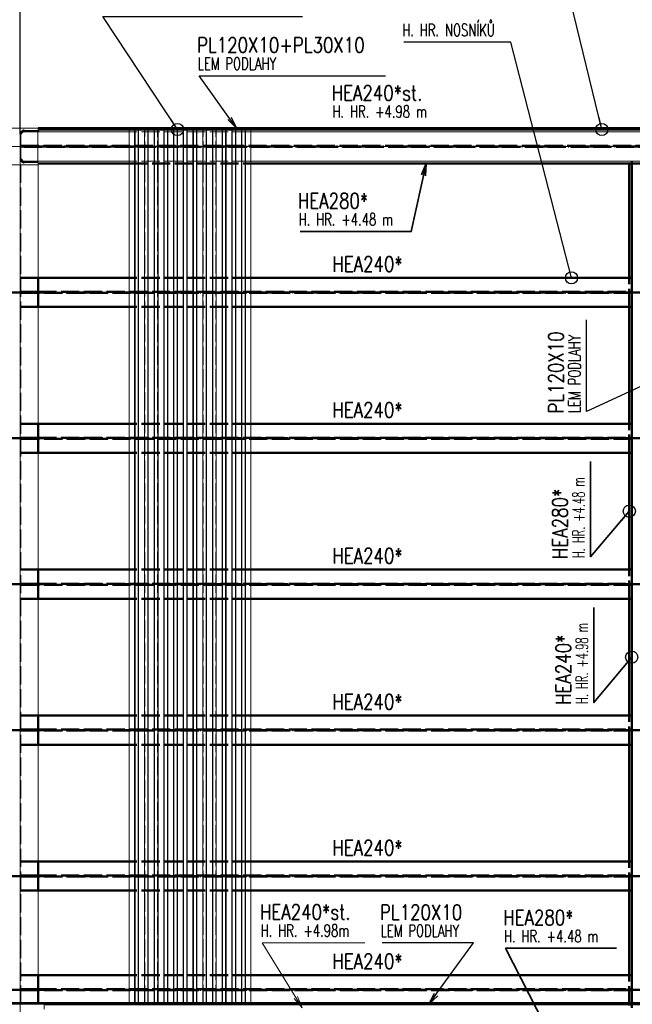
# Paper-space layout 'Layout1' of a CAD drawing. Extents: x -2 to 1677, y -36 to 422.
# Tile 59 of 92: x 838 to 939, y 173 to 334. Entities that reach past the tile are written whole.
import ezdxf

# ---------------------------------------------------------------- set-up
doc = ezdxf.new("R2010")
doc.units = 0
for name, pattern in [('ACAD_ISO02W100', [15, 12, -3]), ('ACAD_ISO04W100', [30.5, 24, -3, 0.5, -3]), ('HP_01_CER_B', [8, 5, -1, 1, -1])]:
    doc.linetypes.add(name, pattern=pattern)
doc.layers.get('0').update_dxf_attribs({"linetype": 'CONTINUOUS'})
doc.layers.get('DEFPOINTS').update_dxf_attribs({"color": 132, "linetype": 'CONTINUOUS'})
for name, color, linetype, lineweight in [('SS_1.ET-HALA_TaO-PRISTAVBA-PODLAH.NOSNIKY', 9, 'CONTINUOUS', 13), ('SS_1.ET-HALA_TaO-PRISTAVBA-SLOUP', 9, 'CONTINUOUS', 13), ('SS_1.ET-HALA_TaO-RASTR', 7, 'HP_01_CER_B', 13), ('SS_1.ET-HALA_TaO-SLOUP', 9, 'CONTINUOUS', 13), ('SS_2.ET-HALA_TaO-PRISTAVBA-PODLAH.NOSNIKY', 172, 'CONTINUOUS', 50), ('SS_2.ET-HALA_TaO-PRISTAVBA-PODLAHA_LEM', 140, 'CONTINUOUS', 50), ('SS_2.ET-HALA_TaO-PRISTAVBA-TRAPEZ.PLECH', 153, 'CONTINUOUS', 18), ('SS_KOTY', 3, 'CONTINUOUS', 25), ('SS_POPIS_PROFILU', 13, 'CONTINUOUS', 25), ('SS_POPIS_PROFILU_S355', 2, 'CONTINUOUS', 35), ('SS_STAV.OK-POPIS_PROFILU', 9, 'CONTINUOUS', 13)]:
    doc.layers.add(name, color=color, linetype=linetype, lineweight=lineweight)
doc.styles.add('ROMANS', font='romans.shx', dxfattribs={"width": 0.8})
doc.styles.add('romans.shx', font='romans.shx', dxfattribs={"height": 5})
doc.dimstyles.new('A-1_(2.5)_50AS', dxfattribs={"dimtxt": 2.5, "dimasz": 2, "dimexe": 1, "dimexo": 2, "dimgap": 0, "dimtad": 0, "dimdec": 1, "dimlfac": 50, "dimrnd": 1, "dimtxsty": 'ROMANS', "dimblk1": 'OBLIQUE', "dimblk2": 'OBLIQUE', "dimsah": 1, "dimcen": 2, "dimclrd": 256, "dimclre": 256, "dimclrt": 256, "dimadec": 1, "dimazin": 2, "dimtfac": 0.714286, "dimtdec": 1, "dimtmove": 0, "dimatfit": 3, "dimldrblk": 'OPEN', "dimfxl": 1, "dimtvp": 1.142857, "dimtfill": 1, "dimtolj": 1, "dimlwd": -1, "dimlwe": -1, "dimarcsym": 0})

# ---------------------------------------------------------------- blocks, each defined once
blk = doc.blocks.new('_Oblique')
at = {"color": 0, "linetype": 'ByBlock', "lineweight": -2}
blk.add_line((-0.5, -0.5), (0.5, 0.5), dxfattribs=at)
blk = doc.blocks.new('*D19')
at = {"layer": 'DEFPOINTS', "color": 0, "transparency": 16777216}
for p in [(838.27, 358.4), (718.27, 313.63, -5000.4), (838.27, 313.63, -5000.4)]:
    blk.add_point(p, dxfattribs=at)
at = {"layer": 'SS_KOTY', "transparency": 16777216}
for p, q in [((718.27, 315.63), (718.27, 359.4)), ((718.27, 358.4), (838.27, 358.4)), ((838.27, 315.63), (838.27, 359.4))]:
    blk.add_line(p, q, dxfattribs=at)
at = {"layer": 'SS_KOTY', "transparency": 16777216, "xscale": 2, "yscale": 2, "zscale": 2, "rotation": 180}
blk.add_blockref('_Oblique', (718.27, 358.4), dxfattribs=at)
at = {"layer": 'SS_KOTY', "transparency": 16777216, "xscale": 2, "yscale": 2, "zscale": 2}
blk.add_blockref('_Oblique', (838.27, 358.4), dxfattribs=at)
at = {"layer": 'SS_KOTY', "transparency": 16777216, "insert": (778.27, 361.26), "char_height": 2.5, "attachment_point": 5, "style": 'ROMANS', "bg_fill": 3, "box_fill_scale": 1.1, "bg_fill_color": 256, "bg_fill_true_color": 13158600, "bg_fill_transparency": 0}
blk.add_mtext('\\A1;6000', dxfattribs=at)
blk = doc.blocks.new('_OPEN')
at = {"color": 0, "linetype": 'ByBlock'}
for p, q in [((-1, 0.167), (0, 0)), ((0, 0), (-1, -0.167)), ((0, 0), (-1, 0))]:
    blk.add_line(p, q, dxfattribs=at)
blk = doc.blocks.new('*D20')
at = {"layer": 'DEFPOINTS', "color": 0, "transparency": 16777216}
for p in [(958.27, 358.4), (838.27, 313.63, -5000.4), (958.27, 313.63, -5000.4)]:
    blk.add_point(p, dxfattribs=at)
at = {"layer": 'SS_KOTY', "transparency": 16777216}
for p, q in [((838.27, 315.63), (838.27, 359.4)), ((838.27, 358.4), (958.27, 358.4)), ((958.27, 315.63), (958.27, 359.4))]:
    blk.add_line(p, q, dxfattribs=at)
at = {"layer": 'SS_KOTY', "transparency": 16777216, "xscale": 2, "yscale": 2, "zscale": 2, "rotation": 180}
blk.add_blockref('_Oblique', (838.27, 358.4), dxfattribs=at)
at = {"layer": 'SS_KOTY', "transparency": 16777216, "xscale": 2, "yscale": 2, "zscale": 2}
blk.add_blockref('_Oblique', (958.27, 358.4), dxfattribs=at)
at = {"layer": 'SS_KOTY', "transparency": 16777216, "insert": (898.27, 361.26), "char_height": 2.5, "attachment_point": 5, "style": 'ROMANS', "bg_fill": 3, "box_fill_scale": 1.1, "bg_fill_color": 256, "bg_fill_true_color": 13158600, "bg_fill_transparency": 0}
blk.add_mtext('\\A1;6000', dxfattribs=at)
blk = doc.blocks.new('*D23')
at = {"layer": 'DEFPOINTS', "color": 0, "transparency": 16777216}
for p in [(838.27, 352.4), (838.27, 313.63, -5000.4), (941.39, 313.63, -5000.4)]:
    blk.add_point(p, dxfattribs=at)
at = {"layer": 'SS_KOTY', "transparency": 16777216}
for p, q in [((838.27, 315.63), (838.27, 353.4)), ((941.39, 315.63), (941.39, 353.4)), ((941.39, 352.4), (838.27, 352.4))]:
    blk.add_line(p, q, dxfattribs=at)
at = {"layer": 'SS_KOTY', "transparency": 16777216, "xscale": 2, "yscale": 2, "zscale": 2, "rotation": 180}
blk.add_blockref('_Oblique', (838.27, 352.4), dxfattribs=at)
at = {"layer": 'SS_KOTY', "transparency": 16777216, "xscale": 2, "yscale": 2, "zscale": 2}
blk.add_blockref('_Oblique', (941.39, 352.4), dxfattribs=at)
at = {"layer": 'SS_KOTY', "transparency": 16777216, "insert": (889.83, 355.26), "char_height": 2.5, "attachment_point": 5, "style": 'ROMANS', "bg_fill": 3, "box_fill_scale": 1.1, "bg_fill_color": 256, "bg_fill_true_color": 13158600, "bg_fill_transparency": 0}
blk.add_mtext('\\A1;5156', dxfattribs=at)
blk = doc.blocks.new('*D80')
at = {"layer": 'DEFPOINTS', "color": 0, "transparency": 16777216}
for p in [(838.27, 364.4), (598.27, 313.63, -5000.4), (838.27, 313.63, -5000.4)]:
    blk.add_point(p, dxfattribs=at)
at = {"layer": 'SS_KOTY', "transparency": 16777216}
for p, q in [((598.27, 315.63), (598.27, 365.4)), ((598.27, 364.4), (838.27, 364.4)), ((838.27, 315.63), (838.27, 365.4))]:
    blk.add_line(p, q, dxfattribs=at)
at = {"layer": 'SS_KOTY', "transparency": 16777216, "xscale": 2, "yscale": 2, "zscale": 2, "rotation": 180}
blk.add_blockref('_Oblique', (598.27, 364.4), dxfattribs=at)
at = {"layer": 'SS_KOTY', "transparency": 16777216, "xscale": 2, "yscale": 2, "zscale": 2}
blk.add_blockref('_Oblique', (838.27, 364.4), dxfattribs=at)
at = {"layer": 'SS_KOTY', "transparency": 16777216, "insert": (718.27, 367.26), "char_height": 2.5, "attachment_point": 5, "style": 'ROMANS', "bg_fill": 3, "box_fill_scale": 1.1, "bg_fill_color": 256, "bg_fill_true_color": 13158600, "bg_fill_transparency": 0}
blk.add_mtext('\\A1;12000', dxfattribs=at)
blk = doc.blocks.new('*D81')
at = {"layer": 'DEFPOINTS', "color": 0, "transparency": 16777216}
for p in [(1078.27, 364.4), (838.27, 313.63, -5000.4), (1078.27, 313.63, -5010.4)]:
    blk.add_point(p, dxfattribs=at)
at = {"layer": 'SS_KOTY', "transparency": 16777216}
for p, q in [((838.27, 315.63), (838.27, 365.4)), ((838.27, 364.4), (1078.27, 364.4)), ((1078.27, 315.63), (1078.27, 365.4))]:
    blk.add_line(p, q, dxfattribs=at)
at = {"layer": 'SS_KOTY', "transparency": 16777216, "xscale": 2, "yscale": 2, "zscale": 2, "rotation": 180}
blk.add_blockref('_Oblique', (838.27, 364.4), dxfattribs=at)
at = {"layer": 'SS_KOTY', "transparency": 16777216, "xscale": 2, "yscale": 2, "zscale": 2}
blk.add_blockref('_Oblique', (1078.27, 364.4), dxfattribs=at)
at = {"layer": 'SS_KOTY', "transparency": 16777216, "insert": (958.27, 367.26), "char_height": 2.5, "attachment_point": 5, "style": 'ROMANS', "bg_fill": 3, "box_fill_scale": 1.1, "bg_fill_color": 256, "bg_fill_true_color": 13158600, "bg_fill_transparency": 0}
blk.add_mtext('\\A1;12000', dxfattribs=at)

psp = doc.layouts.get("Layout1")

# ---------------------------------------------------------------- linework, layer by layer
at = {"layer": 'SS_1.ET-HALA_TaO-PRISTAVBA-PODLAH.NOSNIKY', "color": 9, "linetype": 'ACAD_ISO02W100', "ltscale": 0.25}
for p, q in [((838.3809, 311.2264), (838.3809, 311.5463)), ((838.5134, 311.2264), (838.3809, 311.2264)), ((841.1808, 311.2264), (838.7808, 311.2264)), ((876.2708, 311.2264), (856.2708, 311.2264)), ((838.4058, 310.6264), (838.4058, 172.5264)), ((841.2708, 172.7264), (841.2708, 172.5264))]:
    psp.add_line(p, q, dxfattribs=at)
at = {"layer": 'SS_1.ET-HALA_TaO-PRISTAVBA-PODLAH.NOSNIKY', "color": 5, "linetype": 'Continuous', "ltscale": 0.25}
for p, q in [((838.7808, 311.2264), (838.5134, 311.2264)), ((856.2708, 311.2264), (841.1808, 311.2264)), ((943.3908, 311.2264), (876.2708, 311.2264)), ((841.2708, 310.6264), (841.2708, 292.0264)), ((841.2708, 287.2264), (841.2708, 268.0264)), ((841.2708, 263.2264), (841.2708, 244.0264)), ((841.2708, 239.2264), (841.2708, 220.0264)), ((841.2708, 215.2264), (841.2708, 196.0264)), ((841.2708, 191.2264), (841.2708, 177.3264))]:
    psp.add_line(p, q, dxfattribs=at)
at = {"layer": 'SS_1.ET-HALA_TaO-PRISTAVBA-SLOUP', "color": 5, "linetype": 'Continuous', "ltscale": 0.25}
for p, q in [((838.3808, 311.6264), (838.9808, 311.0264)), ((838.7808, 311.2264), (838.9808, 311.0264)), ((841.2708, 311.0064), (838.9208, 311.0064)), ((838.9808, 311.0264), (841.1808, 311.0264)), ((841.2708, 311.0064), (841.2708, 310.6264)), ((835.2708, 310.6264), (841.2708, 310.6264))]:
    psp.add_line(p, q, dxfattribs=at)
at = {"layer": 'SS_1.ET-HALA_TaO-PRISTAVBA-SLOUP', "color": 9, "linetype": 'ACAD_ISO02W100', "ltscale": 0.25}
psp.add_line((838.3809, 311.6264), (838.7808, 311.2264), dxfattribs=at)
at = {"layer": 'SS_1.ET-HALA_TaO-PRISTAVBA-SLOUP', "color": 5, "linetype": 'Continuous', "ltscale": 0.25, "extrusion": (-3.3685e-14, -1.39528e-14, -1)}
psp.add_arc((-838.9208, 311.5464), 0.54, 270, 0, dxfattribs=at)
at = {"layer": 'SS_1.ET-HALA_TaO-SLOUP', "color": 5, "linetype": 'Continuous', "ltscale": 0.25}
for p, q in [((842.2708, 172.5264), (834.2708, 172.5264)), ((842.2708, 171.7264), (842.2708, 172.5264))]:
    psp.add_line(p, q, dxfattribs=at)
at = {"layer": 'SS_2.ET-HALA_TaO-PRISTAVBA-PODLAH.NOSNIKY', "color": 1, "linetype": 'Continuous', "ltscale": 0.25}
for p, q in [((938.9908, 311.2264), (938.9908, 292.0264)), ((841.2708, 310.8264), (856.2708, 310.8264)), ((876.2708, 310.8264), (938.9908, 310.8264)), ((938.5908, 292.0264), (938.5908, 310.8264)), ((856.2708, 292.0264), (841.2708, 292.0264)), ((841.2708, 292.0264), (841.2708, 287.2264)), ((938.9908, 292.0264), (876.2708, 292.0264)), ((938.9908, 292.0264), (938.9908, 287.2264)), ((856.2708, 287.2264), (841.2708, 287.2264)), ((938.9908, 287.2264), (876.2708, 287.2264)), ((938.5908, 268.0264), (938.5908, 287.2264)), ((938.9908, 287.2264), (938.9908, 268.0264)), ((856.2708, 268.0264), (841.2708, 268.0264)), ((841.2708, 268.0264), (841.2708, 263.2264)), ((938.9908, 268.0264), (876.2708, 268.0264)), ((938.9908, 268.0264), (938.9908, 263.2264)), ((856.2708, 263.2264), (841.2708, 263.2264)), ((938.9908, 263.2264), (876.2708, 263.2264)), ((938.5908, 244.0264), (938.5908, 263.2264)), ((938.9908, 263.2264), (938.9908, 244.0264)), ((856.2708, 244.0264), (841.2708, 244.0264)), ((841.2708, 244.0264), (841.2708, 239.2264)), ((938.9908, 244.0264), (876.2708, 244.0264)), ((938.9908, 244.0264), (938.9908, 239.2264)), ((856.2708, 239.2264), (841.2708, 239.2264)), ((938.9908, 239.2264), (876.2708, 239.2264)), ((938.5908, 220.0264), (938.5908, 239.2264)), ((938.9908, 239.2264), (938.9908, 220.0264)), ((856.2708, 220.0264), (841.2708, 220.0264)), ((841.2708, 220.0264), (841.2708, 215.2264)), ((938.9908, 220.0264), (876.2708, 220.0264)), ((938.9908, 220.0264), (938.9908, 215.2264)), ((856.2708, 215.2264), (841.2708, 215.2264)), ((938.9908, 215.2264), (876.2708, 215.2264)), ((938.5908, 196.0264), (938.5908, 215.2264)), ((938.9908, 215.2264), (938.9908, 196.0264)), ((856.2708, 196.0264), (841.2708, 196.0264)), ((841.2708, 196.0264), (841.2708, 191.2264)), ((938.9908, 196.0264), (876.2708, 196.0264)), ((938.9908, 196.0264), (938.9908, 191.2264)), ((856.2708, 191.2264), (841.2708, 191.2264)), ((938.9908, 191.2264), (876.2708, 191.2264)), ((938.5908, 177.3264), (938.5908, 191.2264)), ((938.9908, 191.2264), (938.9908, 177.3264)), ((856.2708, 177.3264), (841.2708, 177.3264)), ((841.2708, 177.3264), (841.2708, 172.7264)), ((938.9908, 177.3264), (876.2708, 177.3264)), ((938.9908, 177.3264), (938.9908, 172.7264)), ((938.5908, 172.3264), (938.5908, 172.5264)), ((938.9908, 172.5264), (938.9908, 171.9264))]:
    psp.add_line(p, q, dxfattribs=at)
at = {"layer": 'SS_2.ET-HALA_TaO-PRISTAVBA-PODLAH.NOSNIKY', "color": 3, "linetype": 'ACAD_ISO02W100', "ltscale": 0.25}
for p, q in [((856.2708, 310.8264), (876.2708, 310.8264)), ((938.9908, 310.8264), (943.7908, 310.8264)), ((841.2708, 292.0264), (838.4058, 292.0264)), ((876.2708, 292.0264), (856.2708, 292.0264)), ((938.5908, 287.2264), (938.5908, 292.0264)), ((838.4058, 289.7014), (841.0708, 289.7014)), ((841.0708, 289.5514), (838.4058, 289.5514)), ((841.0708, 289.7014), (841.2123, 289.7014)), ((841.0708, 289.7014), (841.0708, 289.5514)), ((841.2123, 289.5514), (841.0708, 289.5514)), ((841.2123, 289.7014), (841.2708, 289.7014)), ((841.2708, 289.5514), (841.2123, 289.5514)), ((841.2708, 289.7014), (938.9908, 289.7014)), ((938.9908, 289.5514), (841.2708, 289.5514)), ((938.9908, 289.7014), (939.0201, 289.7014)), ((939.0201, 289.5514), (938.9908, 289.5514)), ((939.0201, 289.7014), (939.0908, 289.7014)), ((939.0908, 289.5514), (939.0201, 289.5514)), ((841.2708, 287.2264), (838.4058, 287.2264)), ((876.2708, 287.2264), (856.2708, 287.2264)), ((841.2708, 268.0264), (838.4058, 268.0264)), ((876.2708, 268.0264), (856.2708, 268.0264)), ((938.5908, 263.2264), (938.5908, 268.0264)), ((838.4058, 265.7014), (841.0708, 265.7014)), ((841.0708, 265.7014), (841.2123, 265.7014)), ((841.0708, 265.7014), (841.0708, 265.5514)), ((841.2123, 265.7014), (841.2708, 265.7014)), ((841.2708, 265.7014), (938.9908, 265.7014)), ((938.9908, 265.7014), (939.0201, 265.7014)), ((939.0201, 265.7014), (939.0908, 265.7014)), ((841.0708, 265.5514), (838.4058, 265.5514)), ((841.2123, 265.5514), (841.0708, 265.5514)), ((841.2708, 265.5514), (841.2123, 265.5514)), ((938.9908, 265.5514), (841.2708, 265.5514)), ((939.0201, 265.5514), (938.9908, 265.5514)), ((939.0908, 265.5514), (939.0201, 265.5514)), ((841.2708, 263.2264), (838.4058, 263.2264)), ((876.2708, 263.2264), (856.2708, 263.2264)), ((841.2708, 244.0264), (838.4058, 244.0264)), ((876.2708, 244.0264), (856.2708, 244.0264)), ((938.5908, 239.2264), (938.5908, 244.0264)), ((838.4058, 241.7014), (841.0708, 241.7014)), ((841.0708, 241.5514), (838.4058, 241.5514)), ((841.0708, 241.7014), (841.2123, 241.7014)), ((841.0708, 241.7014), (841.0708, 241.5514)), ((841.2123, 241.5514), (841.0708, 241.5514)), ((841.2123, 241.7014), (841.2708, 241.7014)), ((841.2708, 241.5514), (841.2123, 241.5514)), ((841.2708, 241.7014), (938.9908, 241.7014)), ((938.9908, 241.5514), (841.2708, 241.5514)), ((938.9908, 241.7014), (939.0201, 241.7014)), ((939.0201, 241.5514), (938.9908, 241.5514)), ((939.0201, 241.7014), (939.0908, 241.7014)), ((939.0908, 241.5514), (939.0201, 241.5514)), ((841.2708, 239.2264), (838.4058, 239.2264)), ((876.2708, 239.2264), (856.2708, 239.2264)), ((841.2708, 220.0264), (838.4058, 220.0264)), ((876.2708, 220.0264), (856.2708, 220.0264)), ((938.5908, 215.2264), (938.5908, 220.0264)), ((838.4058, 217.7014), (841.0708, 217.7014)), ((841.0708, 217.5514), (838.4058, 217.5514)), ((841.0708, 217.7014), (841.2123, 217.7014)), ((841.0708, 217.7014), (841.0708, 217.5514)), ((841.2123, 217.5514), (841.0708, 217.5514)), ((841.2123, 217.7014), (841.2708, 217.7014)), ((841.2708, 217.5514), (841.2123, 217.5514)), ((841.2708, 217.7014), (938.9908, 217.7014)), ((938.9908, 217.5514), (841.2708, 217.5514)), ((938.9908, 217.7014), (939.0201, 217.7014)), ((939.0201, 217.5514), (938.9908, 217.5514)), ((939.0201, 217.7014), (939.0908, 217.7014)), ((939.0908, 217.5514), (939.0201, 217.5514)), ((841.2708, 215.2264), (838.4058, 215.2264)), ((876.2708, 215.2264), (856.2708, 215.2264)), ((841.2708, 196.0264), (838.4058, 196.0264)), ((876.2708, 196.0264), (856.2708, 196.0264)), ((938.5908, 191.2264), (938.5908, 196.0264)), ((838.4058, 193.7014), (841.0708, 193.7014)), ((841.0708, 193.5514), (838.4058, 193.5514)), ((841.0708, 193.7014), (841.2123, 193.7014)), ((841.0708, 193.7014), (841.0708, 193.5514)), ((841.2123, 193.5514), (841.0708, 193.5514)), ((841.2123, 193.7014), (841.2708, 193.7014)), ((841.2708, 193.5514), (841.2123, 193.5514)), ((841.2708, 193.7014), (938.9908, 193.7014)), ((938.9908, 193.5514), (841.2708, 193.5514)), ((938.9908, 193.7014), (939.0201, 193.7014)), ((939.0201, 193.5514), (938.9908, 193.5514)), ((939.0201, 193.7014), (939.0908, 193.7014)), ((939.0908, 193.5514), (939.0201, 193.5514)), ((841.2708, 191.2264), (838.4058, 191.2264)), ((876.2708, 191.2264), (856.2708, 191.2264)), ((841.2708, 177.3264), (838.4058, 177.3264)), ((876.2708, 177.3264), (856.2708, 177.3264)), ((938.5908, 172.5264), (938.5908, 177.3264)), ((838.4058, 175.0014), (841.0708, 175.0014)), ((841.0708, 175.0014), (841.2123, 175.0014)), ((841.0708, 175.0014), (841.0708, 174.8514)), ((841.2123, 175.0014), (841.2708, 175.0014)), ((841.2708, 175.0014), (938.9908, 175.0014)), ((938.9908, 175.0014), (939.0201, 175.0014)), ((939.0201, 175.0014), (939.0908, 175.0014)), ((841.0708, 174.8514), (838.4058, 174.8514)), ((841.2123, 174.8514), (841.0708, 174.8514)), ((841.2708, 174.8514), (841.2123, 174.8514)), ((938.9908, 174.8514), (841.2708, 174.8514)), ((939.0201, 174.8514), (938.9908, 174.8514)), ((939.0908, 174.8514), (939.0201, 174.8514)), ((938.9908, 172.7264), (938.9908, 172.5264))]:
    psp.add_line(p, q, dxfattribs=at)
at = {"layer": 'SS_2.ET-HALA_TaO-PRISTAVBA-PODLAH.NOSNIKY', "color": 7, "linetype": 'ACAD_ISO04W100', "ltscale": 0.25}
for p, q in [((718.2708, 289.6264), (838.2708, 289.6264)), ((838.2708, 289.6264), (941.3908, 289.6264)), ((718.2708, 265.6264), (838.2708, 265.6264)), ((838.2708, 265.6264), (941.3908, 265.6264)), ((718.2708, 241.6264), (838.2708, 241.6264)), ((838.2708, 241.6264), (941.3908, 241.6264)), ((718.2708, 217.6264), (838.2708, 217.6264)), ((838.2708, 217.6264), (941.3908, 217.6264)), ((718.2708, 193.6264), (838.2708, 193.6264)), ((838.2708, 193.6264), (941.3908, 193.6264)), ((718.2708, 174.9264), (838.2708, 174.9264)), ((838.2708, 174.9264), (941.3908, 174.9264))]:
    psp.add_line(p, q, dxfattribs=at)
at = {"layer": 'SS_2.ET-HALA_TaO-PRISTAVBA-PODLAH.NOSNIKY', "color": 3, "linetype": 'ACAD_ISO02W100', "ltscale": 0.25}
for start, end in [(180.009602, 219.939382), (236.312247, 258.687709)]:
    psp.add_arc((838.9808, 311.6064), 0.6, start, end, dxfattribs=at)
at = {"layer": 'SS_2.ET-HALA_TaO-PRISTAVBA-PODLAH.NOSNIKY', "color": 1, "linetype": 'Continuous', "ltscale": 0.25}
for start, end in [(219.939382, 236.312247), (258.687709, 270)]:
    psp.add_arc((838.9808, 311.6064), 0.6, start, end, dxfattribs=at)
at = {"layer": 'SS_2.ET-HALA_TaO-PRISTAVBA-PODLAHA_LEM', "color": 1, "linetype": 'Continuous', "ltscale": 0.25}
for p, q in [((838.2708, 172.7264), (718.2708, 172.7264)), ((943.3908, 172.7264), (838.2708, 172.7264)), ((838.2708, 172.7264), (838.2708, 172.5264)), ((943.3908, 172.5264), (842.2708, 172.5264))]:
    psp.add_line(p, q, dxfattribs=at)
at = {"layer": 'SS_POPIS_PROFILU', "color": 0, "linetype": 'ByBlock', "lineweight": -2}
psp.add_line((929.0878, 292.0264), (928.5876, 293.9628), dxfattribs=at)
at = {"layer": 'SS_POPIS_PROFILU', "color": 0, "linetype": 'ByBlock'}
for p, q in [((905.6082, 172.5264), (906.5166, 174.3391)), ((905.6082, 172.5264), (906.786, 174.1428)), ((907.0554, 173.9465), (905.6082, 172.5264))]:
    psp.add_line(p, q, dxfattribs=at)
at = {"layer": 'SS_POPIS_PROFILU', "color": 13}
for points in [[(943.5908, 275.5781), (931.5648, 270.0515), (931.5648, 285.0991)], [(905.6082, 172.5264), (912.9598, 182.6153), (897.9122, 182.6153)]]:
    psp.add_lwpolyline(points, dxfattribs=at)
at = {"layer": 'SS_POPIS_PROFILU', "color": 0, "linetype": 'ByBlock', "lineweight": -2}
psp.add_circle((929.0878, 292.0264), 1, dxfattribs=at)
at = {"layer": 'SS_POPIS_PROFILU_S355', "color": 0, "linetype": 'ByBlock'}
for p, q in [((904.3968, 308.9457), (905.1546, 310.8264)), ((905.1546, 310.8264), (904.7222, 308.8737)), ((905.1546, 310.8264), (905.0477, 308.8016))]:
    psp.add_line(p, q, dxfattribs=at)
at = {"layer": 'SS_POPIS_PROFILU_S355', "color": 0, "linetype": 'ByBlock', "lineweight": -2}
for p, q in [((938.5908, 253.6264), (937.2966, 252.1016)), ((938.9908, 229.6264), (937.7128, 228.088))]:
    psp.add_line(p, q, dxfattribs=at)
at = {"layer": 'SS_POPIS_PROFILU_S355', "color": 2}
for points in [[(905.1546, 310.8264), (902.6775, 299.6382), (884.4108, 299.6382)], [(938.5908, 253.6264), (932.2304, 246.1325), (932.2304, 261.7896)], [(938.9908, 229.6264), (932.7797, 222.1497), (932.7797, 237.8068)], [(925.8656, 166.7264), (918.2158, 181.7352), (936.4825, 181.7352)]]:
    psp.add_lwpolyline(points, dxfattribs=at)
at = {"layer": 'SS_POPIS_PROFILU_S355', "color": 0, "linetype": 'ByBlock', "lineweight": -2}
for centre in [(938.5908, 253.6264), (938.9908, 229.6264)]:
    psp.add_circle(centre, 1, dxfattribs=at)
at = {"layer": 'SS_STAV.OK-POPIS_PROFILU', "color": 0, "linetype": 'ByBlock'}
for p, q in [((884.7343, 171.9264), (883.4054, 173.4578)), ((884.7343, 171.9264), (883.6896, 173.6319)), ((883.9739, 173.806), (884.7343, 171.9264))]:
    psp.add_line(p, q, dxfattribs=at)
at = {"layer": 'SS_STAV.OK-POPIS_PROFILU', "color": 9}
psp.add_lwpolyline([(884.7343, 171.9264), (878.1649, 182.6517), (895.0316, 182.6517)], dxfattribs=at)

# ---------------------------------------------------------------- texts
at = {"layer": 'SS_POPIS_PROFILU', "color": 13, "style": 'romans.shx'}
for s, height, width, p in [('PL120X10', 2.5, 0.8, (927.7648, 269.6744)), ('LEM PODLAHY', 2, 0.7, (930.5648, 269.7875))]:
    psp.add_text(s, height=height, rotation=90, dxfattribs=dict(at, width=width)).set_placement(p)
for s, height, width, p in [('PL120X10', 2.5, 0.8, (897.5351, 186.4153)), ('LEM PODLAHY', 2, 0.7, (897.6482, 183.6153))]:
    psp.add_text(s, height=height, dxfattribs=dict(at, width=width)).set_placement(p)
at = {"layer": 'SS_POPIS_PROFILU_S355', "color": 2, "style": 'romans.shx', "width": 0.8}
for s, p in [('HEA280*', (884.0337, 303.4382)), ('HEA240*', (889.7111, 293.0264)), ('HEA240*', (889.7111, 269.0264)), ('HEA240*', (889.7111, 245.0474)), ('HEA240*', (889.7111, 221.0264)), ('HEA240*', (889.7111, 197.0264)), ('HEA280*', (917.8387, 185.5352)), ('HEA240*', (889.7111, 178.3474))]:
    psp.add_text(s, height=2.5, dxfattribs=at).set_placement(p)
at = {"layer": 'SS_POPIS_PROFILU_S355', "color": 7, "style": 'romans.shx', "width": 0.7}
for p in [(884.1468, 300.6382), (917.9518, 182.7352)]:
    psp.add_text('H. HR. +4.48 m', height=2, dxfattribs=at).set_placement(p)
at = {"layer": 'SS_POPIS_PROFILU_S355', "color": 2, "style": 'romans.shx', "width": 0.8}
for s, p in [('HEA280*', (928.4304, 245.7553)), ('HEA240*', (928.9797, 221.7725))]:
    psp.add_text(s, height=2.5, rotation=90, dxfattribs=at).set_placement(p)
at = {"layer": 'SS_POPIS_PROFILU_S355', "color": 7, "style": 'romans.shx', "width": 0.6}
for s, p in [('H. HR. +4.48 m', (931.2304, 245.9062)), ('H. HR. +4.98 m', (931.7797, 221.9234))]:
    psp.add_text(s, height=2, rotation=90, dxfattribs=at).set_placement(p)
at = {"layer": 'SS_STAV.OK-POPIS_PROFILU', "color": 9, "style": 'romans.shx'}
for s, height, width, p in [('HEA240*st.', 2.5, 0.8, (877.7878, 186.4517)), ('H. HR. +4.98m', 2, 0.7, (877.9009, 183.6517))]:
    psp.add_text(s, height=height, dxfattribs=dict(at, width=width)).set_placement(p)

# ---------------------------------------------------------------- dimensions: what is measured, and where the dimension line sits
at = {"layer": 'SS_KOTY'}
dim = psp.add_linear_dim(base=(838.2708, 358.3997), p1=(718.2708, 313.6264, -5000.4), p2=(838.2708, 313.6264, -5000.4), dimstyle='A-1_(2.5)_50AS', override={"dimtmove": 1}, dxfattribs=at)
dim.commit()
dim.dimension.update_dxf_attribs({"geometry": '*D19', "text_midpoint": (778.2708, 361.2569)})

# ---------------------------------------------------------------- next in the draw order: dimensions: what is measured, and where the dimension line sits
dim = psp.add_linear_dim(base=(958.2708, 358.3997), p1=(838.2708, 313.6264, -5000.4), p2=(958.2708, 313.6264, -5000.4), dimstyle='A-1_(2.5)_50AS', override={"dimtmove": 1}, dxfattribs=at)
dim.commit()
dim.dimension.update_dxf_attribs({"geometry": '*D20', "text_midpoint": (898.2708, 361.2569)})

# ---------------------------------------------------------------- next in the draw order: dimensions: what is measured, and where the dimension line sits
dim = psp.add_linear_dim(base=(838.2708, 352.3997), p1=(941.3908, 313.6264, -5000.4), p2=(838.2708, 313.6264, -5000.4), dimstyle='A-1_(2.5)_50AS', override={"dimtmove": 1}, dxfattribs=at)
dim.commit()
dim.dimension.update_dxf_attribs({"geometry": '*D23', "text_midpoint": (889.8308, 355.2569)})

# ---------------------------------------------------------------- next in the draw order: dimensions: what is measured, and where the dimension line sits
dim = psp.add_linear_dim(base=(838.2708, 364.3997), p1=(598.2708, 313.6264, -5000.4), p2=(838.2708, 313.6264, -5000.4), dimstyle='A-1_(2.5)_50AS', override={"dimtmove": 1}, dxfattribs=at)
dim.commit()
dim.dimension.update_dxf_attribs({"geometry": '*D80', "text_midpoint": (718.2708, 367.2569)})

# ---------------------------------------------------------------- next in the draw order: dimensions: what is measured, and where the dimension line sits
dim = psp.add_linear_dim(base=(1078.2708, 364.3997), p1=(838.2708, 313.6264, -5000.4), p2=(1078.2708, 313.6264, -5010.4), dimstyle='A-1_(2.5)_50AS', override={"dimtmove": 1}, dxfattribs=at)
dim.commit()
dim.dimension.update_dxf_attribs({"geometry": '*D81', "text_midpoint": (958.2708, 367.2569)})

# ---------------------------------------------------------------- next in the draw order: linework, layer by layer
at = {"layer": 'SS_1.ET-HALA_TaO-PRISTAVBA-PODLAH.NOSNIKY', "color": 9, "linetype": 'ACAD_ISO02W100', "ltscale": 0.25}
for p, q in [((838.5134, 316.0264), (838.3809, 316.0264)), ((838.3809, 315.7064), (838.3809, 316.0264)), ((841.1808, 316.0264), (838.7808, 316.0264)), ((876.2708, 316.0264), (856.2708, 316.0264)), ((958.1608, 313.7014), (838.3809, 313.7014)), ((958.1608, 313.5514), (838.3809, 313.5514))]:
    psp.add_line(p, q, dxfattribs=at)
at = {"layer": 'SS_1.ET-HALA_TaO-PRISTAVBA-PODLAH.NOSNIKY', "color": 5, "linetype": 'Continuous', "ltscale": 0.25}
for p, q in [((838.7808, 316.0264), (838.5134, 316.0264)), ((856.2708, 316.0264), (841.1808, 316.0264)), ((941.3908, 316.0264), (876.2708, 316.0264))]:
    psp.add_line(p, q, dxfattribs=at)
at = {"layer": 'SS_1.ET-HALA_TaO-PRISTAVBA-PODLAH.NOSNIKY', "color": 9, "linetype": 'ACAD_ISO04W100', "ltscale": 0.25}
for p, q in [((718.2708, 313.6264), (838.2708, 313.6264)), ((838.2708, 161.5264), (838.2708, 313.6264)), ((838.2708, 313.6264), (958.2708, 313.6264))]:
    psp.add_line(p, q, dxfattribs=at)
at = {"layer": 'SS_1.ET-HALA_TaO-PRISTAVBA-SLOUP', "color": 5, "linetype": 'Continuous', "ltscale": 0.25}
for p, q in [((841.2708, 316.6264), (835.2708, 316.6264)), ((838.9808, 316.2264), (838.3808, 315.6264)), ((838.9208, 316.2464), (841.2708, 316.2464)), ((841.1808, 316.2264), (838.9808, 316.2264)), ((841.1808, 311.0264), (841.1808, 316.2264)), ((841.2708, 316.6264), (841.2708, 316.2464)), ((838.3808, 311.5464), (838.3808, 315.7064))]:
    psp.add_line(p, q, dxfattribs=at)
at = {"layer": 'SS_1.ET-HALA_TaO-PRISTAVBA-SLOUP', "color": 9, "linetype": 'ACAD_ISO02W100', "ltscale": 0.25}
for p, q in [((838.7808, 316.0264), (838.3809, 315.6264)), ((838.9808, 316.2264), (838.7808, 316.0264))]:
    psp.add_line(p, q, dxfattribs=at)
at = {"layer": 'SS_1.ET-HALA_TaO-PRISTAVBA-SLOUP', "color": 5, "linetype": 'Continuous', "ltscale": 0.25, "extrusion": (-1.3474e-13, 5.58111e-14, -1)}
psp.add_arc((-838.9208, 315.7064), 0.54, 0, 90, dxfattribs=at)
at = {"layer": 'SS_1.ET-HALA_TaO-RASTR', "linetype": 'ACAD_ISO04W100', "ltscale": 0.25}
for p, q in [((838.2708, 324.0648), (838.2708, 364.3997)), ((838.2708, 74.0648), (838.2708, 324.0648)), ((93.2708, 313.6264), (1103.2708, 313.6264))]:
    psp.add_line(p, q, dxfattribs=at)
at = {"layer": 'SS_2.ET-HALA_TaO-PRISTAVBA-PODLAH.NOSNIKY', "color": 7, "linetype": 'ACAD_ISO04W100', "ltscale": 0.25}
psp.add_line((958.2708, 313.6264), (838.2708, 313.6264), dxfattribs=at)
at = {"layer": 'SS_2.ET-HALA_TaO-PRISTAVBA-PODLAH.NOSNIKY', "color": 3, "linetype": 'ACAD_ISO02W100', "ltscale": 0.25}
for p, q in [((838.3809, 313.7064), (958.1608, 313.7064)), ((958.1608, 313.5464), (838.3809, 313.5464))]:
    psp.add_line(p, q, dxfattribs=at)
for start, end in [(140.060617, 179.990398), (101.31229, 123.687752)]:
    psp.add_arc((838.9808, 315.6464), 0.6, start, end, dxfattribs=at)
at = {"layer": 'SS_2.ET-HALA_TaO-PRISTAVBA-PODLAH.NOSNIKY', "color": 1, "linetype": 'Continuous', "ltscale": 0.25}
for start, end in [(123.687752, 140.060617), (90, 101.31229)]:
    psp.add_arc((838.9808, 315.6464), 0.6, start, end, dxfattribs=at)
at = {"layer": 'SS_2.ET-HALA_TaO-PRISTAVBA-PODLAHA_LEM', "color": 1, "linetype": 'Continuous', "ltscale": 0.25}
for p, q in [((941.3908, 316.6264), (841.2708, 316.6264)), ((941.3908, 316.4264), (841.2708, 316.4264)), ((841.2708, 316.2464), (841.2708, 316.0264))]:
    psp.add_line(p, q, dxfattribs=at)
at = {"layer": 'SS_2.ET-HALA_TaO-PRISTAVBA-PODLAHA_LEM', "color": 7, "linetype": 'ACAD_ISO04W100', "ltscale": 0.25}
psp.add_line((943.5908, 316.6264), (841.2708, 316.6264), dxfattribs=at)
psp.add_line((943.5908, 316.6264), (841.2708, 316.6264), dxfattribs=at)
at = {"layer": 'SS_2.ET-HALA_TaO-PRISTAVBA-TRAPEZ.PLECH', "color": 5, "linetype": 'Continuous', "ltscale": 0.25}
for p, q in [((856.2708, 316.4264), (856.2708, 172.7264)), ((857.147, 316.4264), (857.147, 172.7264)), ((857.212, 316.4264), (857.212, 172.7264)), ((857.7468, 316.4264), (857.7468, 172.7264)), ((857.7947, 316.4264), (857.7947, 172.7264)), ((858.747, 316.4264), (858.747, 172.7264)), ((858.7948, 316.4264), (858.7948, 172.7264)), ((859.3297, 316.4264), (859.3297, 172.7264)), ((859.3947, 316.4264), (859.3947, 172.7264)), ((860.347, 316.4264), (860.347, 172.7264)), ((860.412, 316.4264), (860.412, 172.7264)), ((860.9468, 316.4264), (860.9468, 172.7264)), ((860.9947, 316.4264), (860.9947, 172.7264)), ((861.947, 316.4264), (861.947, 172.7264)), ((861.9948, 316.4264), (861.9948, 172.7264)), ((862.5297, 316.4264), (862.5297, 172.7264)), ((862.5947, 316.4264), (862.5947, 172.7264)), ((863.547, 316.4264), (863.547, 172.7264)), ((863.612, 316.4264), (863.612, 172.7264)), ((864.1468, 316.4264), (864.1468, 172.7264)), ((864.1947, 316.4264), (864.1947, 172.7264)), ((865.147, 316.4264), (865.147, 172.7264)), ((865.1948, 316.4264), (865.1948, 172.7264)), ((865.7297, 316.4264), (865.7297, 172.7264)), ((865.7947, 316.4264), (865.7947, 172.7264)), ((866.747, 316.4264), (866.747, 172.7264)), ((866.812, 316.4264), (866.812, 172.7264)), ((867.3468, 316.4264), (867.3468, 172.7264)), ((867.3947, 316.4264), (867.3947, 172.7264)), ((868.347, 316.4264), (868.347, 172.7264)), ((868.3948, 316.4264), (868.3948, 172.7264)), ((868.9297, 316.4264), (868.9297, 172.7264)), ((868.9947, 316.4264), (868.9947, 172.7264)), ((869.947, 316.4264), (869.947, 172.7264)), ((870.012, 316.4264), (870.012, 172.7264)), ((870.5468, 316.4264), (870.5468, 172.7264)), ((870.5947, 316.4264), (870.5947, 172.7264)), ((871.547, 316.4264), (871.547, 172.7264)), ((871.5948, 316.4264), (871.5948, 172.7264)), ((872.1297, 316.4264), (872.1297, 172.7264)), ((872.1947, 316.4264), (872.1947, 172.7264)), ((873.147, 316.4264), (873.147, 172.7264)), ((873.212, 316.4264), (873.212, 172.7264)), ((873.7468, 316.4264), (873.7468, 172.7264)), ((873.7947, 316.4264), (873.7947, 172.7264)), ((874.747, 316.4264), (874.747, 172.7264)), ((874.7948, 316.4264), (874.7948, 172.7264)), ((875.3297, 316.4264), (875.3297, 172.7264)), ((875.3947, 172.7264), (875.3947, 316.4264)), ((876.2708, 172.7264), (876.2708, 316.4264))]:
    psp.add_line(p, q, dxfattribs=at)
at = {"layer": 'SS_2.ET-HALA_TaO-PRISTAVBA-TRAPEZ.PLECH', "color": 5, "linetype": 'ACAD_ISO02W100', "ltscale": 0.25}
for p, q in [((857.1948, 172.7264), (857.1948, 316.4264)), ((857.7297, 172.7264), (857.7297, 316.4264)), ((858.812, 172.7264), (858.812, 316.4264)), ((859.3468, 172.7264), (859.3468, 316.4264)), ((860.3948, 172.7264), (860.3948, 316.4264)), ((860.9297, 172.7264), (860.9297, 316.4264)), ((862.012, 172.7264), (862.012, 316.4264)), ((862.5468, 172.7264), (862.5468, 316.4264)), ((863.5948, 172.7264), (863.5948, 316.4264)), ((864.1297, 172.7264), (864.1297, 316.4264)), ((865.212, 172.7264), (865.212, 316.4264)), ((865.7468, 172.7264), (865.7468, 316.4264)), ((866.7948, 172.7264), (866.7948, 316.4264)), ((867.3297, 172.7264), (867.3297, 316.4264)), ((868.412, 172.7264), (868.412, 316.4264)), ((868.9468, 172.7264), (868.9468, 316.4264)), ((869.9948, 172.7264), (869.9948, 316.4264)), ((870.5297, 172.7264), (870.5297, 316.4264)), ((871.612, 172.7264), (871.612, 316.4264)), ((872.1468, 172.7264), (872.1468, 316.4264)), ((873.1948, 172.7264), (873.1948, 316.4264)), ((873.7297, 172.7264), (873.7297, 316.4264)), ((874.812, 172.7264), (874.812, 316.4264)), ((875.3468, 172.7264), (875.3468, 316.4264))]:
    psp.add_line(p, q, dxfattribs=at)
at = {"layer": 'SS_POPIS_PROFILU', "color": 0, "linetype": 'ByBlock', "lineweight": -2}
for p, q in [((864.1947, 316.4264), (863.0938, 318.0961)), ((934.0783, 316.4264), (933.6057, 318.3697))]:
    psp.add_line(p, q, dxfattribs=at)
at = {"layer": 'SS_POPIS_PROFILU', "color": 0, "linetype": 'ByBlock'}
for p, q in [((873.9298, 316.6264), (872.4998, 318.0638)), ((873.9298, 316.6264), (872.7715, 318.2568)), ((873.0433, 318.4499), (873.9298, 316.6264))]:
    psp.add_line(p, q, dxfattribs=at)
at = {"layer": 'SS_POPIS_PROFILU', "color": 13}
for points in [[(934.0783, 316.4264), (928.4303, 339.6477), (904.897, 339.6477)], [(864.1947, 316.4264), (851.9351, 335.0206), (884.7923, 335.0206)], [(929.0878, 292.0264), (919.0768, 330.7806), (901.4768, 330.7806)], [(873.9298, 316.6264), (867.7972, 325.2587), (898.4639, 325.2587)]]:
    psp.add_lwpolyline(points, dxfattribs=at)
at = {"layer": 'SS_POPIS_PROFILU', "color": 0, "linetype": 'ByBlock', "lineweight": -2}
for centre in [(864.1947, 316.4264), (934.0783, 316.4264)]:
    psp.add_circle(centre, 1, dxfattribs=at)

# ---------------------------------------------------------------- next in the draw order: texts
at = {"layer": 'SS_POPIS_PROFILU', "color": 13, "style": 'romans.shx'}
for s, height, width, p in [('H. HR. NOSNÍKŮ', 2, 0.7, (901.2128, 331.7806)), ('PL120X10+PL30X10', 2.5, 0.8, (867.4201, 329.0587)), ('LEM PODLAHY', 2, 0.7, (867.5332, 326.2587))]:
    psp.add_text(s, height=height, dxfattribs=dict(at, width=width)).set_placement(p)
at = {"layer": 'SS_STAV.OK-POPIS_PROFILU', "color": 9, "style": 'romans.shx'}
for s, height, width, p in [('HEA240*st.', 2.5, 0.8, (889.603, 321.1784)), ('H. HR. +4.98 m', 2, 0.7, (889.7161, 318.3784))]:
    psp.add_text(s, height=height, dxfattribs=dict(at, width=width)).set_placement(p)

doc.saveas('drawing.dxf')
